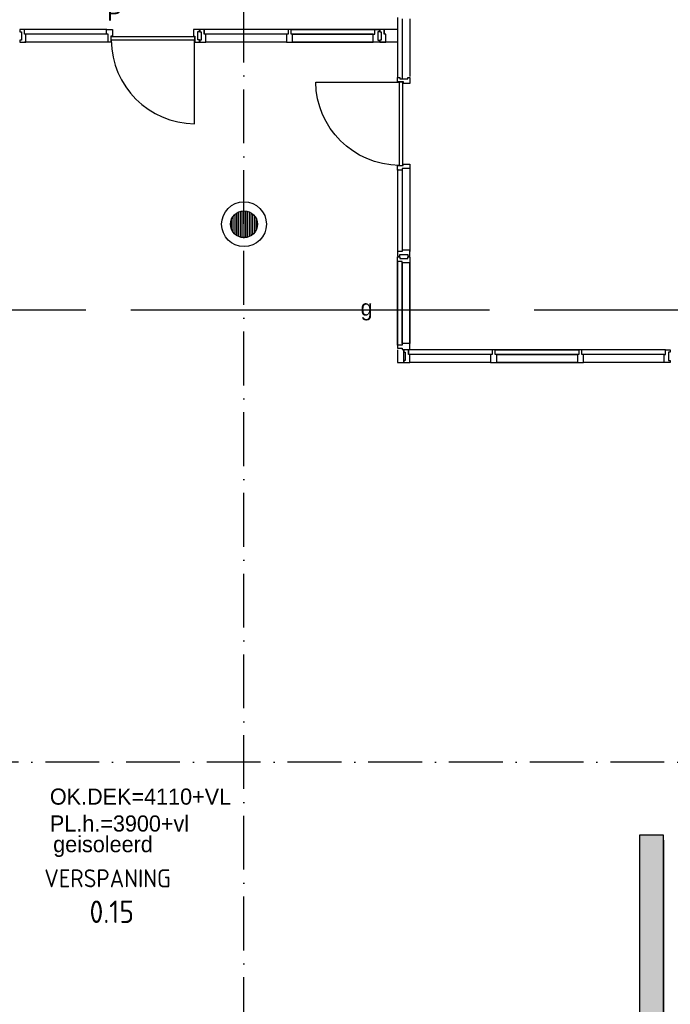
# Model space of a CAD drawing. Extents: x -866131 to -691536, y 173952 to 258052.
# Tile 90 of 160: x -793704 to -786449, y 230321 to 241302. Entities that reach past the tile are written whole.
import ezdxf
from ezdxf.enums import TextEntityAlignment as Align

# ---------------------------------------------------------------- set-up
doc = ezdxf.new("R2010")
doc.units = 0
doc.header["$LTSCALE"] = 100
for name, pattern in [('2322134', [45, 40, -5]), ('CENTER4', [5, 3.125, -0.625, 0.625, -0.625]), ('DASHDOT', [9, 6, -1.5, 0, -1.5])]:
    doc.linetypes.add(name, pattern=pattern)
doc.layers.get('0').update_dxf_attribs({"linetype": 'CONTINUOUS'})
for name, color, linetype in [('AL$7----_STRAMIEN', 1, 'DASHDOT'), ('AL$8----_HULPKOLOM', 2, 'CONTINUOUS'), ('AL22----_BINNENWAND', 7, 'CONTINUOUS'), ('AL28----_KONSTRUKTIE', 3, 'CONTINUOUS'), ('AL31----_BUITENKOZ', 7, 'CONTINUOUS'), ('AL32----_BINNENKOZ', 7, 'CONTINUOUS'), ('ALXAA---_GEWBETON', 12, 'CONTINUOUS'), ('BOUW', 8, 'CONTINUOUS'), ('KABELGOOT', 8, 'CONTINUOUS'), ('VOLGNUMMER', 7, 'CONTINUOUS'), ('WL$1----', 4, 'CONTINUOUS'), ('WL541---', 4, 'CONTINUOUS'), ('WL570---', 3, 'CONTINUOUS'), ('WL570---_TOEVOER', 3, 'CONTINUOUS'), ('WM541---', 1, 'CONTINUOUS')]:
    doc.layers.add(name, color=color, linetype=linetype)
doc.styles.add('BURO-018', font='BUROFONT.shx', dxfattribs={"height": 180})
doc.styles.get("Standard").update_dxf_attribs({"font": 'ISOCP'})

# ---------------------------------------------------------------- blocks, each defined once
blk = doc.blocks.new('EH100000')
at = {"linetype": 'BYBLOCK'}
for p, q in [((1, 0.5), (0, 0.5)), ((1, 0.5, 1), (0, 0.5, 1)), ((0, -0.5, 1), (1, -0.5, 1)), ((1, -0.5), (0, -0.5))]:
    blk.add_line(p, q, dxfattribs=at)
at = {"linetype": 'BYBLOCK', "invisible_edges": 15}
for points in [[(1, -0.5), (0, -0.5), (0, 0.5), (1, 0.5)], [(0, 0.5), (1, 0.5), (1, 0.5, 1), (0, 0.5, 1)], [(0, -0.5, 1), (1, -0.5, 1), (1, -0.5), (0, -0.5)]]:
    blk.add_3dface(points, dxfattribs=at)
blk = doc.blocks.new('EH100005')
blk.add_lwpolyline([(-1, -0.5), (0, -0.5), (0, 0.5), (-1, 0.5)])
blk = doc.blocks.new('2322134-1')
at = {"layer": 'WM541---', "color": 0, "style": 'BURO-018'}
blk.add_text('g', height=180, rotation=360, dxfattribs=at).set_placement((-789836, 238064), align=Align.MIDDLE)

msp = doc.modelspace()

# ---------------------------------------------------------------- hatches: boundary and pattern name
at = {"layer": 'WL570---'}
h = msp.add_hatch(dxfattribs=at)
h.set_pattern_fill('DOTS', color=8, scale=40, style=0)
h.set_pattern_definition([(0, (-833039.66, 323951.69), (31.75, 63.5), [0, -63.5])])
h.paths.add_polyline_path([(-786793.497, 222778.364), (-786523.497, 222778.364), (-786523.497, 232147.191), (-786523.731, 232147.191), (-786523.731, 232207.191), (-786793.731, 232207.191), (-786793.731, 232152.872), (-786793.497, 232152.872)])

# ---------------------------------------------------------------- linework, layer by layer
at = {"color": 8, "linetype": 'CONTINUOUS'}
msp.add_line((-791753.326, 240141.866), (-791753.326, 241071.866), dxfattribs=at)
msp.add_lwpolyline([(-789471.957, 239676.926, -0.408723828), (-790401.957, 240606.926), (-789471.957, 240606.926)], format="xyb", dxfattribs=at)
msp.add_arc((-791744.511, 241080.682), 938.857, 180.5379912, 269.4620088, dxfattribs=at)
at = {"layer": 'AL$7----_STRAMIEN', "color": 1}
for points in [[(-791202.826, 213821.228), (-791202.826, 252610.366)], [(-719909.644, 233021.228), (-863263.924, 233021.228)]]:
    msp.add_lwpolyline(points, dxfattribs=at)
at = {"layer": 'AL$8----_HULPKOLOM', "color": 8}
msp.add_circle((-791202.65, 239021.228), 250, dxfattribs=at)
at = {"layer": 'AL22----_BINNENWAND', "color": 8}
for p, q in [((-789491.826, 237618.467), (-789491.826, 237479.467)), ((-789419.957, 237479.467), (-789419.957, 237618.467)), ((-789491.826, 237479.467), (-789419.957, 237479.467))]:
    msp.add_line(p, q, dxfattribs=at)
at = {"layer": 'AL28----_KONSTRUKTIE', "color": 8}
msp.add_circle((-791202.65, 239021.228), 150, dxfattribs=at)
at = {"layer": 'AL31----_BUITENKOZ', "color": 8, "linetype": 'CONTINUOUS'}
for p, q in [((-792683.326, 241071.866), (-792683.326, 241112.866)), ((-792683.326, 241112.866), (-791753.326, 241112.866)), ((-791753.326, 241071.866), (-792683.326, 241071.866)), ((-791753.326, 241112.866), (-791753.326, 241071.866)), ((-789430.957, 240606.926), (-789471.957, 240606.926)), ((-789471.957, 240606.926), (-789471.957, 239676.926)), ((-789430.957, 239676.926), (-789430.957, 240606.926)), ((-789471.957, 239676.926), (-789430.957, 239676.926))]:
    msp.add_line(p, q, dxfattribs=at)
at = {"layer": 'AL32----_BINNENKOZ', "color": 8}
for p, q in [((-789491.957, 241326.921), (-789491.957, 240656.67)), ((-789440.957, 241309.921), (-789440.957, 240640.892)), ((-789352.957, 241309.921), (-789352.957, 240667.283)), ((-793701.326, 241190.866), (-793701.326, 241165.866)), ((-793651.326, 241190.866), (-793701.326, 241190.866)), ((-793701.326, 241165.866), (-793685.326, 241165.866)), ((-793685.326, 241165.866), (-793685.326, 241073.866)), ((-792733.826, 241190.866), (-793651.326, 241190.866)), ((-793651.326, 241139.866), (-793651.326, 241190.866)), ((-793634.326, 241139.866), (-793651.326, 241139.866)), ((-792733.826, 241139.866), (-793634.326, 241139.866)), ((-793634.326, 241051.866), (-793634.326, 241139.866)), ((-792734.326, 241190.866), (-792667.326, 241190.866)), ((-792734.326, 241139.866), (-792734.326, 241190.866)), ((-792717.326, 241139.866), (-792734.326, 241139.866)), ((-792717.326, 241051.866), (-792717.326, 241139.866)), ((-792667.326, 241190.866), (-792667.326, 241119.145)), ((-791700.326, 241190.866), (-791767.326, 241190.866)), ((-791767.326, 241190.866), (-791767.326, 241118.866)), ((-791716.326, 241076.866), (-791716.326, 241168.866)), ((-791716.326, 241168.866), (-791700.326, 241168.866)), ((-791700.326, 241168.866), (-791700.326, 241190.866)), ((-791695.326, 241190.866), (-791695.326, 241165.866)), ((-791645.326, 241190.866), (-791695.326, 241190.866)), ((-791695.326, 241165.866), (-791679.326, 241165.866)), ((-791679.326, 241165.866), (-791679.326, 241073.866)), ((-791645.326, 241190.866), (-791645.326, 241139.866)), ((-791645.326, 241139.866), (-791645.326, 241190.866)), ((-790710.826, 241190.866), (-791645.326, 241190.866)), ((-791628.326, 241139.866), (-791645.326, 241139.866)), ((-791628.326, 241051.866), (-791628.326, 241139.866)), ((-790727.826, 241139.866), (-791628.326, 241139.866)), ((-790710.826, 241139.866), (-790727.826, 241139.866)), ((-790727.826, 241139.866), (-790727.826, 241051.866)), ((-790710.826, 241190.866), (-790710.826, 241139.866)), ((-790677.826, 241190.866), (-790710.826, 241190.866)), ((-790677.826, 241190.866), (-789743.826, 241190.866)), ((-789491.957, 241190.866), (-790677.826, 241190.866)), ((-790677.826, 241139.866), (-790677.826, 241190.866)), ((-790660.826, 241139.866), (-790677.826, 241139.866)), ((-790660.826, 241139.866), (-789760.826, 241139.866)), ((-789760.826, 241139.866), (-790660.826, 241139.866)), ((-790660.826, 241051.866), (-790660.826, 241139.866)), ((-789760.826, 241051.866), (-789760.826, 241139.866)), ((-789760.826, 241139.866), (-789743.826, 241139.866)), ((-789743.826, 241139.866), (-789743.826, 241190.866)), ((-789743.826, 241190.866), (-789693.826, 241190.866)), ((-789693.826, 241165.866), (-789709.826, 241165.866)), ((-789709.826, 241165.866), (-789709.826, 241073.866)), ((-789693.826, 241190.866), (-789693.826, 241165.866)), ((-789688.826, 241190.866), (-789688.826, 241165.866)), ((-789638.826, 241190.866), (-789688.826, 241190.866)), ((-789688.826, 241165.866), (-789672.826, 241165.866)), ((-789672.826, 241165.866), (-789672.826, 241073.866)), ((-789638.826, 241190.866), (-789638.826, 241139.866)), ((-789638.826, 241139.866), (-789638.826, 241190.866)), ((-789621.826, 241139.866), (-789638.826, 241139.866)), ((-789621.826, 241051.866), (-789621.826, 241139.866)), ((-793685.326, 241073.866), (-793701.326, 241073.866)), ((-793701.326, 241073.866), (-793701.326, 241051.866)), ((-793701.326, 241051.866), (-793634.326, 241051.866)), ((-792717.326, 241051.866), (-793651.326, 241051.866)), ((-792687.404, 241051.866), (-792717.326, 241051.866)), ((-792667.326, 241119.145), (-792687.404, 241119.145)), ((-792687.404, 241119.145), (-792687.404, 241051.866)), ((-791767.326, 241118.866), (-791750.326, 241118.866)), ((-791750.326, 241118.866), (-791750.326, 241051.866)), ((-791750.326, 241051.866), (-791700.326, 241051.866)), ((-791700.326, 241076.866), (-791716.326, 241076.866)), ((-791700.326, 241051.866), (-791700.326, 241076.866)), ((-791679.326, 241073.866), (-791695.326, 241073.866)), ((-791695.326, 241073.866), (-791695.326, 241051.866)), ((-791695.326, 241051.866), (-791628.326, 241051.866)), ((-790727.826, 241051.866), (-791628.325, 241051.866)), ((-790727.826, 241051.866), (-790660.826, 241051.866)), ((-790660.826, 241051.866), (-789760.826, 241051.866)), ((-789760.826, 241051.866), (-790660.826, 241051.866)), ((-790660.826, 241051.866), (-789760.826, 241051.866)), ((-789491.957, 241051.866), (-790660.826, 241051.866)), ((-789693.826, 241051.866), (-789760.826, 241051.866)), ((-789709.826, 241073.866), (-789693.826, 241073.866)), ((-789693.826, 241073.866), (-789693.826, 241051.866)), ((-789672.826, 241073.866), (-789688.826, 241073.866)), ((-789688.826, 241073.866), (-789688.826, 241051.866)), ((-789688.826, 241051.866), (-789621.826, 241051.866)), ((-789491.957, 240658.926), (-789466.957, 240658.926)), ((-789491.957, 240608.926), (-789491.957, 240658.926)), ((-789424.957, 240608.926), (-789491.957, 240608.926)), ((-789466.957, 240658.926), (-789466.957, 240642.926)), ((-789466.957, 240642.926), (-789374.957, 240642.926)), ((-789424.957, 240591.926), (-789424.957, 240608.926)), ((-789352.957, 240591.926), (-789424.957, 240591.926)), ((-789374.957, 240642.926), (-789374.957, 240658.926)), ((-789374.957, 240658.926), (-789352.957, 240658.926)), ((-789352.957, 240658.926), (-789352.957, 240591.926)), ((-789491.957, 239624.926), (-789491.957, 239674.926)), ((-789491.957, 239674.926), (-789428.957, 239674.926)), ((-789491.957, 239633.666), (-789491.957, 238716.166)), ((-789440.957, 239624.926), (-789491.957, 239624.926)), ((-789352.957, 239641.926), (-789440.957, 239641.926)), ((-789440.957, 239641.926), (-789440.957, 239624.926)), ((-789440.957, 239633.666), (-789440.957, 238733.166)), ((-789428.957, 239674.926), (-789428.957, 239691.926)), ((-789428.957, 239691.926), (-789352.957, 239691.926)), ((-789352.957, 239691.926), (-789352.957, 239641.926)), ((-789352.957, 239650.166), (-789352.957, 238716.166)), ((-789352.957, 238733.166), (-789440.957, 238733.166)), ((-789440.957, 238733.166), (-789440.957, 238716.166)), ((-789352.957, 238666.166), (-789352.957, 238733.166)), ((-789440.957, 238716.166), (-789491.957, 238716.166)), ((-789491.957, 238716.166), (-789491.957, 238666.166)), ((-789491.957, 238666.166), (-789466.957, 238666.166)), ((-789491.826, 238656.166), (-789466.826, 238656.166)), ((-789491.826, 238606.166), (-789491.826, 238656.166)), ((-789466.957, 238666.166), (-789466.957, 238682.166)), ((-789466.957, 238682.166), (-789374.957, 238682.166)), ((-789466.826, 238656.166), (-789466.826, 238640.166)), ((-789466.826, 238640.166), (-789374.826, 238640.166)), ((-789374.957, 238682.166), (-789374.957, 238666.166)), ((-789374.957, 238666.166), (-789352.957, 238666.166)), ((-789374.826, 238640.166), (-789374.826, 238656.166)), ((-789374.826, 238656.166), (-789352.826, 238656.166)), ((-789352.826, 238656.166), (-789352.826, 238589.166)), ((-789491.826, 237672.166), (-789491.826, 238606.166)), ((-789491.826, 238606.166), (-789491.826, 237672.166)), ((-789440.826, 238606.166), (-789491.826, 238606.166)), ((-789440.826, 238589.166), (-789440.826, 238606.166)), ((-789440.826, 237689.166), (-789440.826, 238589.166)), ((-789440.826, 238589.166), (-789440.826, 237689.166)), ((-789352.826, 238589.166), (-789440.826, 238589.166)), ((-789352.826, 237689.166), (-789352.826, 238589.166)), ((-789352.826, 238589.166), (-789352.826, 237689.166)), ((-789352.826, 237689.166), (-789352.826, 238589.166)), ((-789352.826, 238589.166), (-789352.826, 237689.166)), ((-789440.826, 237672.166), (-789491.826, 237672.166)), ((-789491.826, 237672.166), (-789491.826, 237639.166)), ((-789491.826, 237639.166), (-789440.826, 237639.166)), ((-789352.826, 237689.166), (-789440.826, 237689.166)), ((-789440.826, 237689.166), (-789440.826, 237672.166)), ((-789440.826, 237639.166), (-789440.826, 237622.166)), ((-789440.826, 237622.166), (-789352.826, 237622.166)), ((-789352.826, 237622.166), (-789352.826, 237689.166)), ((-789419.957, 237618.467), (-789419.957, 237593.467)), ((-789419.957, 237593.467), (-789403.957, 237593.467)), ((-789403.957, 237593.467), (-789403.957, 237501.467)), ((-789369.957, 237618.467), (-789369.957, 237567.467)), ((-789369.957, 237567.467), (-789369.957, 237618.467)), ((-788435.457, 237618.467), (-789369.957, 237618.467)), ((-789352.957, 237567.467), (-789369.957, 237567.467)), ((-789352.957, 237479.467), (-789352.957, 237567.467)), ((-788452.457, 237567.467), (-789352.957, 237567.467)), ((-788435.457, 237567.467), (-788452.457, 237567.467)), ((-788452.457, 237567.467), (-788452.457, 237479.467)), ((-788435.457, 237618.467), (-788435.457, 237567.467)), ((-788402.457, 237618.467), (-788435.457, 237618.467)), ((-788402.457, 237567.467), (-788402.457, 237618.467)), ((-787468.457, 237618.467), (-788402.457, 237618.467)), ((-788402.457, 237618.467), (-787468.457, 237618.467)), ((-788385.457, 237567.467), (-788402.457, 237567.467)), ((-788385.457, 237479.467), (-788385.457, 237567.467)), ((-787485.457, 237567.467), (-788385.457, 237567.467)), ((-788385.457, 237567.467), (-787485.457, 237567.467)), ((-787468.457, 237567.467), (-787485.457, 237567.467)), ((-787485.457, 237567.467), (-787485.457, 237479.467)), ((-787468.457, 237618.467), (-787468.457, 237567.467)), ((-787435.457, 237618.467), (-787468.457, 237618.467)), ((-786501.957, 237618.467), (-787435.457, 237618.467)), ((-787435.457, 237567.467), (-787435.457, 237618.467)), ((-787418.457, 237567.467), (-787435.457, 237567.467)), ((-786518.957, 237567.467), (-787418.457, 237567.467)), ((-787418.457, 237479.467), (-787418.457, 237567.467)), ((-786518.957, 237479.467), (-786518.957, 237567.467)), ((-786518.957, 237567.467), (-786501.957, 237567.467)), ((-786501.957, 237567.467), (-786501.957, 237618.467)), ((-786501.957, 237618.467), (-786451.957, 237618.467)), ((-786451.957, 237593.467), (-786467.957, 237593.467)), ((-786467.957, 237593.467), (-786467.957, 237501.467)), ((-786451.957, 237618.467), (-786451.957, 237593.467)), ((-789403.957, 237501.467), (-789419.957, 237501.467)), ((-789419.957, 237501.467), (-789419.957, 237479.467)), ((-789419.957, 237479.467), (-789352.957, 237479.467)), ((-788452.457, 237479.467), (-789352.956, 237479.467)), ((-788452.457, 237479.467), (-788385.457, 237479.467)), ((-787485.457, 237479.467), (-788385.457, 237479.467)), ((-788385.457, 237479.467), (-787485.457, 237479.467)), ((-787485.457, 237479.467), (-788385.457, 237479.467)), ((-788385.457, 237479.467), (-787485.457, 237479.467)), ((-787485.457, 237479.467), (-787418.457, 237479.467)), ((-786518.957, 237479.467), (-787418.457, 237479.467)), ((-786518.957, 237479.467), (-787418.457, 237479.467)), ((-786451.957, 237479.467), (-786518.957, 237479.467)), ((-786467.957, 237501.467), (-786451.957, 237501.467)), ((-786451.957, 237501.467), (-786451.957, 237479.467))]:
    msp.add_line(p, q, dxfattribs=at)
at = {"layer": 'ALXAA---_GEWBETON', "color": 8}
for p, q in [((-791242.65, 238876.659), (-791242.65, 239165.796)), ((-791222.65, 238872.567), (-791222.65, 239169.888)), ((-791202.65, 238871.228), (-791202.65, 239171.228)), ((-791182.65, 238872.567), (-791182.65, 239169.888)), ((-791162.65, 238876.659), (-791162.65, 239165.796)), ((-791342.65, 238967.376), (-791342.65, 239075.079)), ((-791322.65, 238931.228), (-791322.65, 239111.228)), ((-791302.65, 238909.424), (-791302.65, 239133.031)), ((-791282.65, 238894.342), (-791282.65, 239148.113)), ((-791262.65, 238883.75), (-791262.65, 239158.705)), ((-791142.65, 238883.75), (-791142.65, 239158.705)), ((-791122.65, 238894.342), (-791122.65, 239148.113)), ((-791102.65, 238909.424), (-791102.65, 239133.031)), ((-791082.65, 238931.228), (-791082.65, 239111.228)), ((-791062.65, 238967.376), (-791062.65, 239075.079))]:
    msp.add_line(p, q, dxfattribs=at)
at = {"layer": 'WL541---', "linetype": '2322134'}
msp.add_line((-801465.592, 238064.471), (-782705.573, 238064.471), dxfattribs=at)

# ---------------------------------------------------------------- block references
at = {"layer": 'KABELGOOT', "yscale": 270, "zscale": 60, "rotation": 90}
for name, p, xscale in [('EH100005', (-786658.731, 232207.191), 60), ('EH100000', (-786658.497, 211842.872), 20309.99999999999)]:
    msp.add_blockref(name, p, dxfattribs=dict(at, xscale=xscale))
at = {"layer": 'WM541---'}
msp.add_blockref('2322134-1', (0, 0), dxfattribs=at)

# ---------------------------------------------------------------- texts
at = {"layer": 'BOUW', "color": 1, "style": 'BURO-018'}
for s, p in [('OK.DEK=4110+VL', (-793367.157, 232547.854)), ('PL.h.=3900+vl', (-793367.157, 232247.854)), ('geisoleerd', (-793330.315, 232017.771))]:
    msp.add_text(s, height=180, dxfattribs=at).set_placement(p)
at = {"layer": 'VOLGNUMMER', "color": 252, "linetype": 'BYBLOCK'}
msp.add_attdef('0.15', text='', height=250, dxfattribs=at).set_placement((-792677.205, 231353.759), align=Align.MIDDLE_CENTER)
at = {"layer": 'WL$1----', "color": 1, "style": 'BURO-018'}
msp.add_text('P', height=180, dxfattribs=at).set_placement((-792726.781, 241292.7))
at = {"layer": 'WL570---_TOEVOER', "color": 252, "linetype": 'CENTER4'}
msp.add_text('VERSPANING', height=200, dxfattribs=at).set_placement((-793429.391, 231626.177))

doc.saveas('drawing.dxf')
